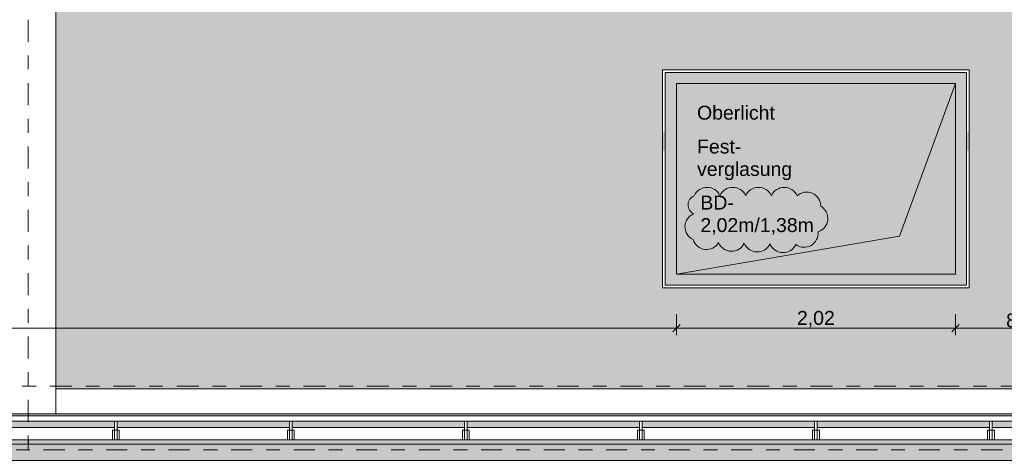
# Model space of a CAD drawing. Header units: metres. Extents: x -180 to 4, y -47 to 4.
# Tile 116 of 256: x -129.88 to -122.76, y -12.2 to -9.04. Entities that reach past the tile are written whole.
import ezdxf

# ---------------------------------------------------------------- set-up
doc = ezdxf.new("R2010")
doc.units = ezdxf.units.M
doc.header["$LTSCALE"] = 0.05
doc.header["$PDMODE"] = 1
doc.header["$PDSIZE"] = -2
for name, pattern in [('ISO-02 Strichlinie', [3.81, 3.048, -0.762]), ('ISO-10 Strichpunktlinie', [4.699, 3.048, -0.762, 0.127, -0.762]), ('Linienart-34', [4.233, 2.116, -2.117]), ('Linienart-53', [5.291531, 3.175, -1.058062, 0.352704, -0.705764])]:
    doc.linetypes.add(name, pattern=pattern)
doc.layers.get('0').update_dxf_attribs({"lineweight": 25})
for name, color, linetype, lineweight, true_color in [('30 -35 Decken- 11 Bodendurchbruch', 7, 'Continuous', 15, 0x599559), ('30 -36 Dächer- 3 Dachbeläge', 7, 'Continuous', 15, 0x9999ff), ('30 -36 Dächer- 4 Dachbekleidungen', 7, 'Continuous', 9, 0xccccff), ('70 -72 Beschriftung- 1 Beschriftung allgemein', 7, 'Continuous', 9, 0xff6633), ('70 -72 Beschriftung- 7 Detailverweise Linie', 7, 'Continuous', 9, 0x00dd00), ('70 -76 Bemaßung- 2 Allgemein', 7, 'Continuous', 5, 0x6666cc), ('70 -77 Revision- 2 Wolken', 7, 'Continuous', 18, 0x944cff), ('CW-Unsichtbar', 7, 'Continuous', 9, 0x599559)]:
    doc.layers.add(name, color=color, linetype=linetype, lineweight=lineweight, true_color=true_color)
for name, color, linetype, lineweight in [('40 -43 Lüftungsanlagen - Entrauchung', 7, 'Continuous', 9), ('60- 61 allgemeine Ausstattung- 4 Terrassen', 7, 'Continuous', 9), ('70 -71 Achsen- 1 Gebäudeachsen', 7, 'Linienart-53', 18), ('70 -72 Beschriftung-14 Schatten', 7, 'Continuous', 5), ('70 -73 Bauteildarst.- 2 verdeckt 0.15', 7, 'Linienart-34', 15), ('Keine', 7, 'Continuous', 9)]:
    doc.layers.add(name, color=color, linetype=linetype, lineweight=lineweight)
doc.styles.add('Arial', font='arial.ttf')
doc.dimstyles.new('k+k_klein', dxfattribs={"dimtxt": 0.075516, "dimasz": 0.05302, "dimexe": 0.05, "dimexo": 0.15, "dimgap": 0.005, "dimtad": 1, "dimdec": 3, "dimtxsty": 'Arial', "dimblk": 'VW_SLASH-2', "dimblk1": 'VW_SLASH-2', "dimblk2": 'VW_SLASH-2', "dimcen": 0, "dimdle": 0.025, "dimadec": 3, "dimazin": 0, "dimtfac": 0.75, "dimtdec": 3, "dimtix": 1, "dimtmove": 0, "dimatfit": 0, "dimldrblk": 'VW_FILLEDARROW', "dimfxl": 0.1, "dimfxlon": 1, "dimfrac": 2, "dimtolj": 1, "dimarcsym": 0})

# ---------------------------------------------------------------- blocks, each defined once
blk = doc.blocks.new('Gruppe-392')
at = {"color": 255, "linetype": 'Continuous', "lineweight": 9}
blk.add_wipeout([(-125.231, -9.407), (-123.011, -9.407), (-123.011, -10.987), (-125.231, -10.987)], dxfattribs=at).dxf.layer = '40 -43 Lüftungsanlagen - Entrauchung'
at = {"layer": '40 -43 Lüftungsanlagen - Entrauchung', "linetype": 'Continuous', "lineweight": 0}
blk.add_hatch(color=254, dxfattribs=at).paths.add_polyline_path([(-125.211, -9.427), (-123.031, -9.427), (-123.031, -10.967), (-125.211, -10.967)])
at = {"layer": '40 -43 Lüftungsanlagen - Entrauchung', "color": 7, "linetype": 'Continuous', "lineweight": 9, "flags": 128}
blk.add_lwpolyline([(-125.231, -9.407), (-123.011, -9.407), (-123.011, -10.987), (-125.231, -10.987)], close=True, dxfattribs=at)
at = {"layer": '40 -43 Lüftungsanlagen - Entrauchung', "color": 252, "true_color": 0x888888, "flags": 128}
blk.add_lwpolyline([(-125.211, -9.427), (-123.031, -9.427), (-123.031, -10.967), (-125.211, -10.967)], close=True, dxfattribs=at)
at = {"layer": '70 -73 Bauteildarst.- 2 verdeckt 0.15', "flags": 128}
blk.add_lwpolyline([(-125.131, -9.507), (-123.111, -9.507), (-123.111, -10.887), (-125.131, -10.887)], close=True, dxfattribs=at)
at = {"layer": '70 -72 Beschriftung- 1 Beschriftung allgemein', "insert": (-124.981, -9.6675), "char_height": 0.10069, "attachment_point": 1, "rotation": 359.99467, "line_spacing_factor": 0.970891, "style": 'Arial'}
blk.add_mtext('Oberlicht', dxfattribs=at)
at = {"layer": '70 -72 Beschriftung- 1 Beschriftung allgemein', "insert": (-124.981, -9.9125), "char_height": 0.10069, "attachment_point": 1, "line_spacing_factor": 0.970891, "style": 'Arial'}
blk.add_mtext('Fest-\\Pverglasung', dxfattribs=at)
blk = doc.blocks.new('Gruppe-1196')
at = {"color": 255}
blk.add_wipeout([(-129.1777, -12.017), (-129.1777, -12.087), (-129.1977, -12.087), (-129.1977, -12.017)], dxfattribs=at).dxf.layer = '30 -36 Dächer- 4 Dachbekleidungen'
at = {"layer": '30 -36 Dächer- 4 Dachbekleidungen', "flags": 128}
for points in [[(-129.1977, -12.017), (-129.2127, -12.017), (-129.2127, -12.087), (-129.1977, -12.087)], [(-129.1777, -12.017), (-129.1777, -12.087), (-129.1977, -12.087), (-129.1977, -12.017)], [(-129.1777, -12.017), (-129.1627, -12.017), (-129.1627, -12.087), (-129.1777, -12.087)]]:
    blk.add_lwpolyline(points, dxfattribs=at)
at = {"color": 255}
blk.add_wipeout([(-129.1777, -12.017), (-129.1777, -11.937), (-129.1977, -11.937), (-129.1977, -12.017)], dxfattribs=at).dxf.layer = '30 -36 Dächer- 4 Dachbekleidungen'
at = {"layer": '30 -36 Dächer- 4 Dachbekleidungen', "flags": 128}
blk.add_lwpolyline([(-129.1777, -12.017), (-129.1777, -11.937), (-129.1977, -11.937), (-129.1977, -12.017)], close=True, dxfattribs=at)
blk = doc.blocks.new('Gruppe-1197')
at = {"color": 255}
blk.add_wipeout([(-127.911, -12.017), (-127.911, -12.087), (-127.931, -12.087), (-127.931, -12.017)], dxfattribs=at).dxf.layer = '30 -36 Dächer- 4 Dachbekleidungen'
at = {"layer": '30 -36 Dächer- 4 Dachbekleidungen', "flags": 128}
for points in [[(-127.931, -12.017), (-127.946, -12.017), (-127.946, -12.087), (-127.931, -12.087)], [(-127.911, -12.017), (-127.911, -12.087), (-127.931, -12.087), (-127.931, -12.017)], [(-127.911, -12.017), (-127.896, -12.017), (-127.896, -12.087), (-127.911, -12.087)]]:
    blk.add_lwpolyline(points, dxfattribs=at)
at = {"color": 255}
blk.add_wipeout([(-127.911, -12.017), (-127.911, -11.937), (-127.931, -11.937), (-127.931, -12.017)], dxfattribs=at).dxf.layer = '30 -36 Dächer- 4 Dachbekleidungen'
at = {"layer": '30 -36 Dächer- 4 Dachbekleidungen', "flags": 128}
blk.add_lwpolyline([(-127.911, -12.017), (-127.911, -11.937), (-127.931, -11.937), (-127.931, -12.017)], close=True, dxfattribs=at)
blk = doc.blocks.new('Gruppe-1198')
at = {"color": 255}
blk.add_wipeout([(-126.6443, -12.017), (-126.6443, -12.087), (-126.6643, -12.087), (-126.6643, -12.017)], dxfattribs=at).dxf.layer = '30 -36 Dächer- 4 Dachbekleidungen'
at = {"layer": '30 -36 Dächer- 4 Dachbekleidungen', "flags": 128}
for points in [[(-126.6643, -12.017), (-126.6793, -12.017), (-126.6793, -12.087), (-126.6643, -12.087)], [(-126.6443, -12.017), (-126.6443, -12.087), (-126.6643, -12.087), (-126.6643, -12.017)], [(-126.6443, -12.017), (-126.6293, -12.017), (-126.6293, -12.087), (-126.6443, -12.087)]]:
    blk.add_lwpolyline(points, dxfattribs=at)
at = {"color": 255}
blk.add_wipeout([(-126.6443, -12.017), (-126.6443, -11.937), (-126.6643, -11.937), (-126.6643, -12.017)], dxfattribs=at).dxf.layer = '30 -36 Dächer- 4 Dachbekleidungen'
at = {"layer": '30 -36 Dächer- 4 Dachbekleidungen', "flags": 128}
blk.add_lwpolyline([(-126.6443, -12.017), (-126.6443, -11.937), (-126.6643, -11.937), (-126.6643, -12.017)], close=True, dxfattribs=at)
blk = doc.blocks.new('Gruppe-1199')
at = {"color": 255}
blk.add_wipeout([(-125.3777, -12.017), (-125.3777, -12.087), (-125.3977, -12.087), (-125.3977, -12.017)], dxfattribs=at).dxf.layer = '30 -36 Dächer- 4 Dachbekleidungen'
at = {"layer": '30 -36 Dächer- 4 Dachbekleidungen', "flags": 128}
for points in [[(-125.3977, -12.017), (-125.4127, -12.017), (-125.4127, -12.087), (-125.3977, -12.087)], [(-125.3777, -12.017), (-125.3777, -12.087), (-125.3977, -12.087), (-125.3977, -12.017)], [(-125.3777, -12.017), (-125.3627, -12.017), (-125.3627, -12.087), (-125.3777, -12.087)]]:
    blk.add_lwpolyline(points, dxfattribs=at)
at = {"color": 255}
blk.add_wipeout([(-125.3777, -12.017), (-125.3777, -11.937), (-125.3977, -11.937), (-125.3977, -12.017)], dxfattribs=at).dxf.layer = '30 -36 Dächer- 4 Dachbekleidungen'
at = {"layer": '30 -36 Dächer- 4 Dachbekleidungen', "flags": 128}
blk.add_lwpolyline([(-125.3777, -12.017), (-125.3777, -11.937), (-125.3977, -11.937), (-125.3977, -12.017)], close=True, dxfattribs=at)
blk = doc.blocks.new('Gruppe-1200')
at = {"color": 255}
blk.add_wipeout([(-124.111, -12.017), (-124.111, -12.087), (-124.131, -12.087), (-124.131, -12.017)], dxfattribs=at).dxf.layer = '30 -36 Dächer- 4 Dachbekleidungen'
at = {"layer": '30 -36 Dächer- 4 Dachbekleidungen', "flags": 128}
for points in [[(-124.131, -12.017), (-124.146, -12.017), (-124.146, -12.087), (-124.131, -12.087)], [(-124.111, -12.017), (-124.111, -12.087), (-124.131, -12.087), (-124.131, -12.017)], [(-124.111, -12.017), (-124.096, -12.017), (-124.096, -12.087), (-124.111, -12.087)]]:
    blk.add_lwpolyline(points, dxfattribs=at)
at = {"color": 255}
blk.add_wipeout([(-124.111, -12.017), (-124.111, -11.937), (-124.131, -11.937), (-124.131, -12.017)], dxfattribs=at).dxf.layer = '30 -36 Dächer- 4 Dachbekleidungen'
at = {"layer": '30 -36 Dächer- 4 Dachbekleidungen', "flags": 128}
blk.add_lwpolyline([(-124.111, -12.017), (-124.111, -11.937), (-124.131, -11.937), (-124.131, -12.017)], close=True, dxfattribs=at)
blk = doc.blocks.new('Gruppe-1201')
at = {"color": 255}
blk.add_wipeout([(-122.8443, -12.017), (-122.8443, -12.087), (-122.8643, -12.087), (-122.8643, -12.017)], dxfattribs=at).dxf.layer = '30 -36 Dächer- 4 Dachbekleidungen'
at = {"layer": '30 -36 Dächer- 4 Dachbekleidungen', "flags": 128}
for points in [[(-122.8643, -12.017), (-122.8793, -12.017), (-122.8793, -12.087), (-122.8643, -12.087)], [(-122.8443, -12.017), (-122.8443, -12.087), (-122.8643, -12.087), (-122.8643, -12.017)], [(-122.8443, -12.017), (-122.8293, -12.017), (-122.8293, -12.087), (-122.8443, -12.087)]]:
    blk.add_lwpolyline(points, dxfattribs=at)
at = {"color": 255}
blk.add_wipeout([(-122.8443, -12.017), (-122.8443, -11.937), (-122.8643, -11.937), (-122.8643, -12.017)], dxfattribs=at).dxf.layer = '30 -36 Dächer- 4 Dachbekleidungen'
at = {"layer": '30 -36 Dächer- 4 Dachbekleidungen', "flags": 128}
blk.add_lwpolyline([(-122.8443, -12.017), (-122.8443, -11.937), (-122.8643, -11.937), (-122.8643, -12.017)], close=True, dxfattribs=at)
blk = doc.blocks.new('Gruppe-1357')
at = {"layer": '30 -35 Decken- 11 Bodendurchbruch', "linetype": 'Continuous', "lineweight": 0}
blk.add_hatch(color=85, dxfattribs=at).paths.add_polyline_path([(-1.01, -0.69), (1.01, -0.69), (1.01, 0.69), (0.606, -0.414)])
at = {"layer": '30 -35 Decken- 11 Bodendurchbruch', "flags": 128}
blk.add_lwpolyline([(-1.01, -0.69), (1.01, -0.69), (1.01, 0.69), (0.606, -0.414)], close=True, dxfattribs=at)
blk = doc.blocks.new('Gruppe-1358')
at = {"layer": '30 -35 Decken- 11 Bodendurchbruch', "flags": 128}
blk.add_lwpolyline([(-1.01, -0.69), (-1.01, 0.69), (1.01, 0.69), (0.606, -0.414)], close=True, dxfattribs=at)
blk = doc.blocks.new('Gruppe-1359')
at = {"layer": '30 -35 Decken- 11 Bodendurchbruch', "insert": (-0.8358, -0.4036), "char_height": 0.100689, "attachment_point": 7, "line_spacing_factor": 0.970891, "style": 'Arial'}
blk.add_mtext('BD- \\P2,02m/1,38m', dxfattribs=at)
blk = doc.blocks.new('Gruppe-1360')
at = {"layer": '30 -35 Decken- 11 Bodendurchbruch'}
for name in ['Gruppe-1357', 'Gruppe-1358']:
    blk.add_blockref(name, (0, 0), dxfattribs=at)
at = {"layer": '30 -35 Decken- 11 Bodendurchbruch', "color": 7, "transparency": 33554687}
blk.add_blockref('Gruppe-1359', (0, 0), dxfattribs=at)
blk = doc.blocks.new('Schlitze Durchbr (2D)-26')
at = {"layer": 'CW-Unsichtbar', "linetype": 'Continuous', "lineweight": 5, "transparency": 33554687}
for p in [(-1.01, 0), (1.01, 0)]:
    blk.add_point(p, dxfattribs=at)
at = {"layer": '30 -35 Decken- 11 Bodendurchbruch', "color": 7, "transparency": 33554687}
blk.add_blockref('Gruppe-1360', (0, 0), dxfattribs=at)
at = {"layer": '30 -35 Decken- 11 Bodendurchbruch', "color": 0, "flags": 1}
for tag in ['prm0_value', 'prm1_value', 'prm2_value', 'prm3_value', 'prm4_value', 'prm5_value', 'prm6_value', 'prm7_value', 'IFC_UUID', 'instanceID', 'prm0_name', 'prm0_type', 'prm1_name', 'prm1_type', 'prm2_name', 'prm2_type', 'prm3_name', 'prm3_type', 'prm4_name', 'prm4_type', 'prm5_name', 'prm5_type', 'prm6_name', 'prm6_type', 'prm7_name', 'prm7_type']:
    blk.add_attdef(tag, (-125.131, -10.887), '', height=0.00018, dxfattribs=at)
blk = doc.blocks.new('Änderungswolke-28')
at = {"layer": '70 -77 Revision- 2 Wolken', "transparency": 33554687, "flags": 128}
blk.add_lwpolyline([(-1.25, 0.3775, -0.298217), (-1.1569, 0.4385, -0.298217), (-1.0638, 0.3775, -0.298217), (-0.9706, 0.4385, -0.298217), (-0.8775, 0.3775, -0.298217), (-0.7844, 0.4385, -0.298217), (-0.6913, 0.3775, -0.298217), (-0.5982, 0.4385, -0.298217), (-0.5051, 0.3775, -0.298217), (-0.3952, 0.3956, -0.298217), (-0.3347, 0.3022, -0.298217), (-0.2834, 0.2035, -0.298217), (-0.3534, 0.1169, -0.298217), (-0.4041, 0.0178, -0.298217), (-0.5151, 0.0246, -0.298217), (-0.6098, -0.0339, -0.298217), (-0.7013, 0.0294, -0.298217), (-0.796, -0.0291, -0.298217), (-0.8875, 0.0342, -0.298217), (-0.9822, -0.0243, -0.298217), (-1.0737, 0.039, -0.298217), (-1.1732, -0.0107, -0.298217), (-1.2586, 0.0606, -0.298217), (-1.317, 0.1554, -0.298217), (-1.2536, 0.2468, -0.298217), (-1.2946, 0.3133, -0.298217), (-1.25, 0.3775)], format="xyb", close=True, dxfattribs=at)
blk = doc.blocks.new('Gruppe-1384')
at = {"color": 255, "linetype": 'ISO-02 Strichlinie', "lineweight": 5, "transparency": 33554483}
blk.add_wipeout([(-122.22059596, -0.94704198), (-122.22059596, -11.49704198), (-122.42099996, -11.49704198), (-122.42099996, -11.89704198), (-122.22059596, -11.89704198), (-122.22059596, -12.11704198), (-129.82059596, -12.11704198), (-129.82059596, -11.89704198), (-129.62099996, -11.89704198), (-129.62099996, -11.49704198), (-129.82059596, -11.49704198), (-129.82059596, -0.94704198)], dxfattribs=at).dxf.layer = '60- 61 allgemeine Ausstattung- 4 Terrassen'
blk.add_wipeout([(-129.82059596, -0.94704198), (-129.82059596, -11.49704198), (-130.02099996, -11.49704198), (-130.02099996, -11.89704198), (-129.82059596, -11.89704198), (-129.82059596, -12.11704198), (-137.42059596, -12.11704198), (-137.42059596, -11.89704198), (-137.22099996, -11.89704198), (-137.22099996, -11.49704198), (-137.42059596, -11.49704198), (-137.42059596, -0.94704198)], dxfattribs=at).dxf.layer = '60- 61 allgemeine Ausstattung- 4 Terrassen'
at = {"layer": '30 -36 Dächer- 3 Dachbeläge', "linetype": 'Continuous', "lineweight": 0}
blk.add_hatch(color=254, dxfattribs=at).paths.add_polyline_path([(-100.01799996, -12.23704198), (-100.01799996, -12.11704198), (-160.12099996, -12.11704198), (-160.12099996, -31.45204198), (-161.04799996, -31.45204198), (-161.04799996, -31.61704198), (-160.09099996, -31.61704198), (-160.09099996, -39.25704198), (-159.93099996, -39.25704198), (-159.93099996, -12.23704198)])
at = {"layer": '60- 61 allgemeine Ausstattung- 4 Terrassen', "linetype": 'Continuous', "lineweight": 9, "transparency": 33554483}
h = blk.add_hatch(dxfattribs=at)
h.set_pattern_fill('Sand 1 sehr fein SRF', style=0, pattern_type=2)
h.set_pattern_definition([(-22, (-129.5485, -6.532042), (-0.018555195, 0.04226461), [0.000625, -0.061875]), (14, (-129.540251, -6.554718), (-0.037110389, -0.027832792), [0.000625, -0.030625]), (-3.77456, (-129.599014, -6.56915), (-0.01958604, 0.06597403), [0.00028186, -0.09367194]), (-68, (-129.42892, -6.50524), (0.1926424, 0.04408), [0.00028125, -0.09346875]), (96, (-129.562934, -6.596983), (-0.036105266, -0.06319548), [0.0005625, -0.0931875]), (132, (-129.5351, -6.57328), (0.040202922, 0.004123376), [0.0003125, -0.0621875]), (-17, (-129.567055, -6.55678), (0.0930531, 0.02892868), [0.000625, -0.061875]), (-145, (-129.5619, -6.551625), (0.06266964, -0.04009224), [0.000625, -0.061875]), (-137, (-129.57633, -6.548533), (0.0494443, -0.02123569), [0.000625, -0.061875])])
h.paths.add_polyline_path([(-99.84099996, -11.27704198), (-99.35099996, -11.27704198), (-99.35099996, -11.10004198), (-99.54599996, -11.10004198), (-99.54599996, -8.69704198), (-101.84599996, -8.69704198), (-101.84599996, -2.69704198), (-99.54599996, -2.69704198), (-99.54599996, -0.94704198), (-159.62399996, -0.94704198), (-159.62399996, -2.69704198), (-155.87399996, -2.69704198), (-155.87399996, -8.69704198), (-159.62399996, -8.69704198), (-159.62399996, -11.62704198), (-159.80099996, -11.62704198), (-159.80099996, -12.11704198), (-100.01799996, -12.11704198), (-100.01799996, -11.76704198), (-99.84099996, -11.76704198)])
h.paths.add_polyline_path([(-152.82099996, -11.49704198), (-152.42099996, -11.49704198), (-152.42099996, -11.89704198), (-152.82099996, -11.89704198)])
h.paths.add_polyline_path([(-107.22099996, -11.49704198), (-106.82099996, -11.49704198), (-106.82099996, -11.89704198), (-107.22099996, -11.89704198)])
h.paths.add_polyline_path([(-114.82099996, -11.49704198), (-114.42099996, -11.49704198), (-114.42099996, -11.89704198), (-114.82099996, -11.89704198)])
h.paths.add_polyline_path([(-122.42099996, -11.49704198), (-122.02099996, -11.49704198), (-122.02099996, -11.89704198), (-122.42099996, -11.89704198)])
h.paths.add_polyline_path([(-130.02099996, -11.49704198), (-129.62099996, -11.49704198), (-129.62099996, -11.89704198), (-130.02099996, -11.89704198)])
h.paths.add_polyline_path([(-137.62099996, -11.49704198), (-137.22099996, -11.49704198), (-137.22099996, -11.89704198), (-137.62099996, -11.89704198)])
h.paths.add_polyline_path([(-145.22099996, -11.49704198), (-144.82099996, -11.49704198), (-144.82099996, -11.89704198), (-145.22099996, -11.89704198)])
at = {"layer": '30 -36 Dächer- 3 Dachbeläge', "flags": 128}
blk.add_lwpolyline([(-100.01799996, -12.23704198), (-100.01799996, -12.11704198), (-160.12099996, -12.11704198), (-160.12099996, -31.45204198), (-161.04799996, -31.45204198), (-161.04799996, -31.61704198), (-160.09099996, -31.61704198), (-160.09099996, -39.25704198), (-159.93099996, -39.25704198), (-159.93099996, -12.23704198)], close=True, dxfattribs=at)
at = {"layer": '60- 61 allgemeine Ausstattung- 4 Terrassen', "color": 7}
blk.add_blockref('Gruppe-392', (0, 0), dxfattribs=at)
at = {"color": 255}
blk.add_wipeout([(-159.80099996, -11.99704198), (-100.01799996, -11.99704198), (-100.01799996, -12.08704198), (-159.80099996, -12.08704198)], dxfattribs=at).dxf.layer = '30 -36 Dächer- 4 Dachbekleidungen'
at = {"layer": '30 -36 Dächer- 4 Dachbekleidungen', "flags": 128}
blk.add_lwpolyline([(-159.80099996, -11.99704198), (-100.01799996, -11.99704198), (-100.01799996, -12.08704198), (-159.80099996, -12.08704198)], close=True, dxfattribs=at)
at = {"layer": '30 -35 Decken- 11 Bodendurchbruch'}
blk.add_blockref('Schlitze Durchbr (2D)-26', (-124.12099996, -10.19704198), dxfattribs=at)
at = {"layer": '70 -77 Revision- 2 Wolken'}
blk.add_blockref('Änderungswolke-28', (-123.75165161, -10.69690438), dxfattribs=at)
at = {"layer": '70 -72 Beschriftung- 1 Beschriftung allgemein', "color": 7}
for name in ['Gruppe-1196', 'Gruppe-1197', 'Gruppe-1198', 'Gruppe-1199', 'Gruppe-1200', 'Gruppe-1201']:
    blk.add_blockref(name, (0, 0), dxfattribs=at)
at = {"color": 255}
blk.add_wipeout([(-159.80099996, -11.91204198), (-100.01799996, -11.91204198), (-100.01799996, -11.95204198), (-159.80099996, -11.95204198)], dxfattribs=at).dxf.layer = '30 -36 Dächer- 4 Dachbekleidungen'
at = {"layer": '30 -36 Dächer- 4 Dachbekleidungen', "flags": 128}
blk.add_lwpolyline([(-159.80099996, -11.91204198), (-100.01799996, -11.91204198), (-100.01799996, -11.95204198), (-159.80099996, -11.95204198)], close=True, dxfattribs=at)
blk = doc.blocks.new('Gruppe-1438')
at = {"layer": '70 -72 Beschriftung-14 Schatten', "linetype": 'Continuous', "lineweight": 0, "transparency": 33554495}
h = blk.add_hatch(color=7, dxfattribs=at)
h.paths.add_polyline_path([(-99.3181, -9.9923), (-99.7998, -11.277), (-99.381, -11.277), (-99.381, -11.1), (-83.518, -11.1), (-83.518, -8.7228), (-97.7878, -8.7228), (-97.4287, -7.9275), (-97.4287, 0.15), (-97.9487, 0.15), (-97.9487, -7.7933), (-105.0287, -7.7933), (-105.0287, 0.15), (-105.5487, 0.15), (-105.5487, -7.7933), (-112.6287, -7.7933), (-112.6287, 0.15), (-113.1487, 0.15), (-113.1487, -7.7933), (-120.2287, -7.7933), (-120.2287, 0.15), (-120.7487, 0.15), (-120.7487, -7.7933), (-127.8287, -7.7933), (-127.8287, 0.15), (-128.3487, 0.15), (-128.3487, -7.7933), (-135.4287, -7.7933), (-135.4287, 0.15), (-135.9487, 0.15), (-135.9487, -7.7933), (-143.0287, -7.7933), (-143.0287, 0.15), (-143.5487, 0.15), (-143.5487, -7.7933), (-150.6287, -7.7933), (-150.6287, 0.15), (-151.1487, 0.15), (-151.1487, -7.7933), (-158.2287, -7.7933), (-158.2287, 0.15), (-158.7487, 0.15), (-158.7487, -0.087), (-159.801, -0.087), (-159.801, -9.1985), (-166.4632, -9.1985), (-166.4632, -0.057), (-166.9832, -0.057), (-166.9832, -9.1985), (-174.0632, -9.1985), (-174.0632, -0.027), (-174.5832, -0.027), (-174.5832, -9.1985), (-175.221, -10.6111), (-175.221, -11.897), (-174.0632, -9.3327), (-167.0438, -9.3327), (-167.621, -10.6111), (-167.621, -11.897), (-166.4632, -9.3327), (-159.801, -9.3327), (-159.801, -10.1239), (-160.021, -10.6111), (-160.021, -11.897), (-159.831, -11.4762), (-159.831, -12.1155), (-158.8723, -9.9923), (-152.1416, -9.9923), (-152.421, -10.6111), (-152.421, -11.897), (-151.561, -9.9923), (-144.5416, -9.9923), (-144.821, -10.6111), (-144.821, -11.897), (-143.961, -9.9923), (-136.9416, -9.9923), (-137.221, -10.6111), (-137.221, -11.897), (-136.361, -9.9923), (-129.3416, -9.9923), (-129.621, -10.6111), (-129.621, -11.897), (-128.761, -9.9923), (-121.7416, -9.9923), (-122.021, -10.6111), (-122.021, -11.897), (-121.161, -9.9923), (-114.1416, -9.9923), (-114.421, -10.6111), (-114.421, -11.897), (-113.561, -9.9923), (-106.5416, -9.9923), (-106.821, -10.6111), (-106.821, -11.897), (-105.961, -9.9923)])
h.paths.add_polyline_path([(-151.2093, -7.9275), (-152.081, -9.8581), (-158.8117, -9.8581), (-158.7093, -9.6311), (-158.7093, -8.9919), (-158.2287, -7.9275)])
h.paths.add_polyline_path([(-99.2677, -9.8581), (-105.9004, -9.8581), (-105.0287, -7.9275), (-98.0093, -7.9275), (-98.3684, -8.7228), (-98.8421, -8.7228)])
h.paths.add_polyline_path([(-112.6287, -7.9275), (-105.6093, -7.9275), (-106.481, -9.8581), (-113.5004, -9.8581)])
h.paths.add_polyline_path([(-120.2287, -7.9275), (-113.2093, -7.9275), (-114.081, -9.8581), (-121.1004, -9.8581)])
h.paths.add_polyline_path([(-127.8287, -7.9275), (-120.8093, -7.9275), (-121.681, -9.8581), (-128.7004, -9.8581)])
h.paths.add_polyline_path([(-135.4287, -7.9275), (-128.4093, -7.9275), (-129.281, -9.8581), (-136.3004, -9.8581)])
h.paths.add_polyline_path([(-143.0287, -7.9275), (-136.0093, -7.9275), (-136.881, -9.8581), (-143.9004, -9.8581)])
h.paths.add_polyline_path([(-150.6287, -7.9275), (-143.6093, -7.9275), (-144.481, -9.8581), (-151.5004, -9.8581)])
at = {"color": 255, "lineweight": 9}
blk.add_wipeout([(-130.021, -0.247), (-129.621, -0.247), (-129.621, -11.897), (-130.021, -11.897)], dxfattribs=at).dxf.layer = '60- 61 allgemeine Ausstattung- 4 Terrassen'
at = {"layer": '60- 61 allgemeine Ausstattung- 4 Terrassen', "lineweight": 9, "flags": 128}
blk.add_lwpolyline([(-130.021, -0.247), (-129.621, -0.247), (-129.621, -11.897), (-130.021, -11.897)], close=True, dxfattribs=at)
at = {"color": 255, "lineweight": 9}
blk.add_wipeout([(-129.621, -11.717), (-122.421, -11.717), (-122.421, -11.897), (-129.621, -11.897)], dxfattribs=at).dxf.layer = '60- 61 allgemeine Ausstattung- 4 Terrassen'
at = {"layer": '60- 61 allgemeine Ausstattung- 4 Terrassen', "lineweight": 9, "flags": 128}
blk.add_lwpolyline([(-129.621, -11.717), (-122.421, -11.717), (-122.421, -11.897), (-129.621, -11.897)], close=True, dxfattribs=at)
blk = doc.blocks.new('_Dach_2D (2D)')
at = {"layer": '60- 61 allgemeine Ausstattung- 4 Terrassen', "color": 7}
blk.add_blockref('Gruppe-1384', (0, 0), dxfattribs=at)
blk.add_blockref('Gruppe-1438', (0, 0), dxfattribs=at)
blk = doc.blocks.new('VW_SLASH-2')
at = {"color": 0, "linetype": 'ByBlock', "lineweight": -2, "transparency": 16777216}
blk.add_line((0.47, 0), (-1, 0), dxfattribs=at)
at = {"color": 0, "lineweight": 5, "transparency": 16777216, "flags": 128}
blk.add_lwpolyline([(0.5, 0.5), (-0.5, -0.5)], dxfattribs=at)
blk = doc.blocks.new('*D2473')
at = {"layer": '70 -76 Bemaßung- 2 Allgemein', "color": 0, "lineweight": -2}
for p, q in [((-137.421, -11.1784), (-137.421, -11.3284)), ((-125.131, -11.1784), (-125.131, -11.3284)), ((-125.184, -11.2784), (-137.368, -11.2784))]:
    blk.add_line(p, q, dxfattribs=at)
at = {"layer": 'Defpoints', "color": 0}
for p in [(-137.421, -10.7891), (-125.131, -10.887), (-137.421, -11.2784)]:
    blk.add_point(p, dxfattribs=at)
at = {"layer": '70 -76 Bemaßung- 2 Allgemein', "color": 0, "lineweight": -2, "xscale": 0.05302001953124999, "yscale": 0.05302001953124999, "zscale": 0.05302001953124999, "rotation": 180}
blk.add_blockref('VW_SLASH-2', (-137.421, -11.2784), dxfattribs=at)
at = {"layer": '70 -76 Bemaßung- 2 Allgemein', "color": 0, "lineweight": -2, "xscale": 0.05302001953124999, "yscale": 0.05302001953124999, "zscale": 0.05302001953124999}
blk.add_blockref('VW_SLASH-2', (-125.131, -11.2784), dxfattribs=at)
at = {"layer": '70 -76 Bemaßung- 2 Allgemein', "color": 0, "insert": (-131.276, -11.2129), "char_height": 0.10069, "attachment_point": 5, "style": 'Arial'}
blk.add_mtext('\\A1;12,29', dxfattribs=at)
blk = doc.blocks.new('VW_FILLEDARROW')
at = {"linetype": 'Continuous', "lineweight": 0, "transparency": 16777216}
blk.add_hatch(color=0, dxfattribs=at).paths.add_polyline_path([(-2.83, 0.76), (0, 0), (-2.83, -0.76)])
at = {"color": 0, "lineweight": 5, "transparency": 16777216, "flags": 128}
blk.add_lwpolyline([(-2.83, 0.76), (0, 0), (-2.83, -0.76)], close=True, dxfattribs=at)
blk = doc.blocks.new('*D2474')
at = {"layer": '70 -76 Bemaßung- 2 Allgemein', "color": 0, "lineweight": -2}
for p, q in [((-125.131, -11.1784), (-125.131, -11.3284)), ((-123.111, -11.1784), (-123.111, -11.3284)), ((-123.164, -11.2784), (-125.078, -11.2784))]:
    blk.add_line(p, q, dxfattribs=at)
at = {"layer": 'Defpoints', "color": 0}
for p in [(-125.131, -10.887), (-123.111, -10.887), (-125.131, -11.2784)]:
    blk.add_point(p, dxfattribs=at)
at = {"layer": '70 -76 Bemaßung- 2 Allgemein', "color": 0, "lineweight": -2, "xscale": 0.05302001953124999, "yscale": 0.05302001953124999, "zscale": 0.05302001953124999, "rotation": 180}
blk.add_blockref('VW_SLASH-2', (-125.131, -11.2784), dxfattribs=at)
at = {"layer": '70 -76 Bemaßung- 2 Allgemein', "color": 0, "lineweight": -2, "xscale": 0.05302001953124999, "yscale": 0.05302001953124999, "zscale": 0.05302001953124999}
blk.add_blockref('VW_SLASH-2', (-123.111, -11.2784), dxfattribs=at)
at = {"layer": '70 -76 Bemaßung- 2 Allgemein', "color": 0, "insert": (-124.121, -11.2129), "char_height": 0.10069, "attachment_point": 5, "style": 'Arial'}
blk.add_mtext('\\A1;2,02', dxfattribs=at)
blk = doc.blocks.new('*D2475')
at = {"layer": '70 -76 Bemaßung- 2 Allgemein', "color": 0, "lineweight": -2}
for p, q in [((-123.111, -11.1784), (-123.111, -11.3284)), ((-122.221, -11.1784), (-122.221, -11.3284)), ((-122.274, -11.2784), (-123.058, -11.2784))]:
    blk.add_line(p, q, dxfattribs=at)
at = {"layer": 'Defpoints', "color": 0}
for p in [(-122.221, -10.751), (-123.111, -10.887), (-123.111, -11.2784)]:
    blk.add_point(p, dxfattribs=at)
at = {"layer": '70 -76 Bemaßung- 2 Allgemein', "color": 0, "lineweight": -2, "xscale": 0.05302001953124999, "yscale": 0.05302001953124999, "zscale": 0.05302001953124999, "rotation": 180}
blk.add_blockref('VW_SLASH-2', (-123.111, -11.2784), dxfattribs=at)
at = {"layer": '70 -76 Bemaßung- 2 Allgemein', "color": 0, "lineweight": -2, "xscale": 0.05302001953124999, "yscale": 0.05302001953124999, "zscale": 0.05302001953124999}
blk.add_blockref('VW_SLASH-2', (-122.221, -11.2784), dxfattribs=at)
at = {"layer": '70 -76 Bemaßung- 2 Allgemein', "color": 0, "insert": (-122.666, -11.222), "char_height": 0.10069, "attachment_point": 5, "style": 'Arial'}
blk.add_mtext('\\A1;89', dxfattribs=at)
blk = doc.blocks.new('_Achsen (3D)')
at = {"layer": '70 -71 Achsen- 1 Gebäudeachsen', "transparency": 33554687}
for p, q in [((-129.821, 3.8), (-129.821, -46.172)), ((-179.668, -11.697), (3.826, -11.697))]:
    blk.add_line(p, q, dxfattribs=at)
blk = doc.blocks.new('Gruppe-2001')
at = {"layer": '70 -76 Bemaßung- 2 Allgemein'}
for base, p1, p2, text, picture, middle in [((-123.11099996, -11.27840949), (-122.22099996, -10.75104079), (-123.11099996, -10.88704198), '89', '*D2475', (-122.66599996, -11.22200793)), ((-137.42099996, -11.27840949), (-125.13099996, -10.88704198), (-137.42099996, -10.78912776), '12,29', '*D2473', (-131.27599996, -11.21294595)), ((-125.13099996, -11.27840949), (-123.11099996, -10.88704198), (-125.13099996, -10.88704198), '2,02', '*D2474', (-124.12099996, -11.21294595))]:
    dim = blk.add_linear_dim(base=base, p1=p1, p2=p2, text=text, dimstyle='k+k_klein', override={"dimtxt": 0.100689, "dimgap": 0.005, "dimdec": 8, "dimpost": '<>', "dimtxsty": 'Arial', "dimtmove": 2}, dxfattribs=at)
    dim.commit()
    dim.dimension.update_dxf_attribs({"geometry": picture, "text_midpoint": middle})
blk = doc.blocks.new('_Dach_2D Bemaßung_ Beschriftung (2D)')
at = {"layer": '70 -72 Beschriftung- 7 Detailverweise Linie', "linetype": 'ISO-10 Strichpunktlinie', "flags": 128}
blk.add_lwpolyline([(-176.32, 0.3208767), (-99.01, 0.3208767), (-99.01, -12.16), (-176.32, -12.16)], close=True, dxfattribs=at)
at = {"layer": '70 -76 Bemaßung- 2 Allgemein'}
blk.add_blockref('Gruppe-2001', (0, 0), dxfattribs=at)

msp = doc.modelspace()

# ---------------------------------------------------------------- block references
at = {"layer": 'Keine', "color": 1}
msp.add_blockref('_Dach_2D (2D)', (0, 0), dxfattribs=at)

# ---------------------------------------------------------------- next in the draw order: block references
msp.add_blockref('_Dach_2D Bemaßung_ Beschriftung (2D)', (0, 0), dxfattribs=at)

# ---------------------------------------------------------------- next in the draw order: block references
msp.add_blockref('_Achsen (3D)', (0, 0), dxfattribs=at)

doc.saveas('drawing.dxf')
